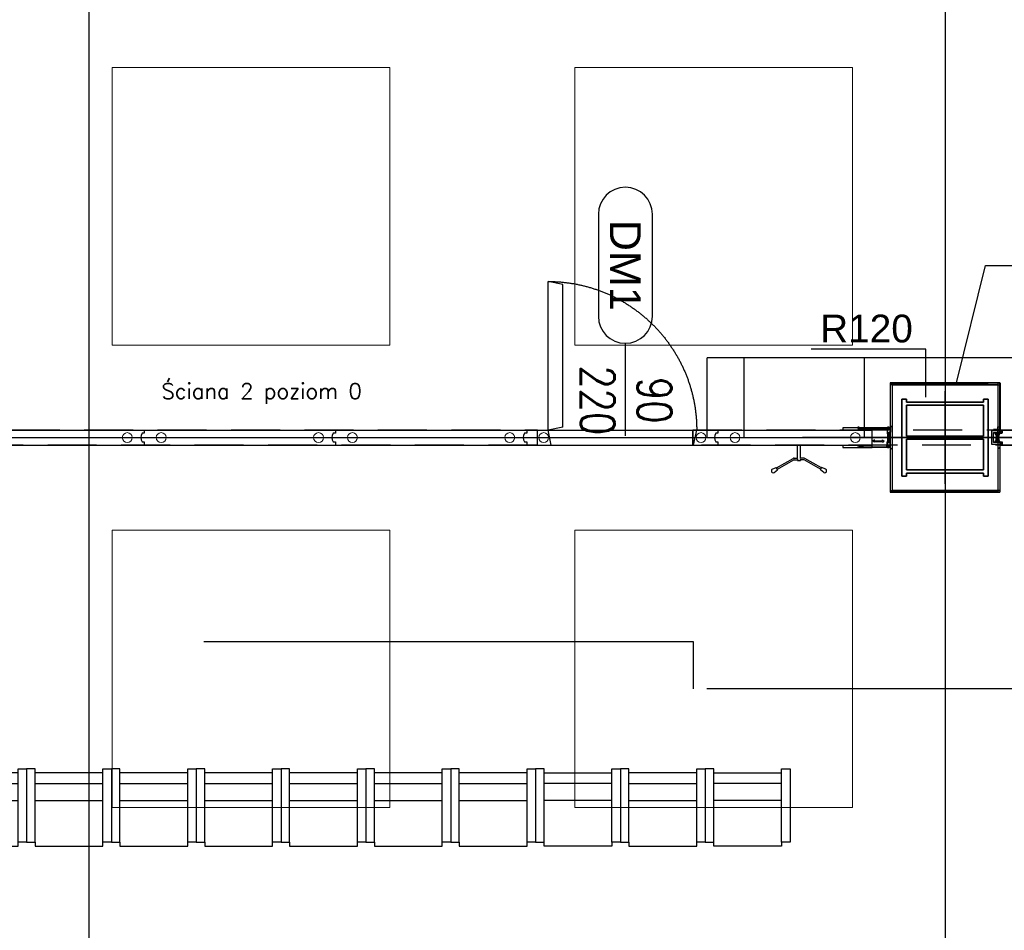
# Model space of a CAD drawing. Header units: centimetres. Extents: x -228435 to 111511, y -89367 to 428125.
# Tile 60 of 219: x -52539 to -46156, y 61803 to 67711. Entities that reach past the tile are written whole.
import ezdxf
from ezdxf.enums import TextEntityAlignment as Align

# ---------------------------------------------------------------- set-up
doc = ezdxf.new("R2010")
doc.units = ezdxf.units.CM
doc.header["$LTSCALE"] = 50
for name, pattern in [('0_II 10 sal$0$HIDDEN', [9.525, 6.35, -3.175]), ('DASHDOT', [25.4, 12.7, -6.35, 0, -6.35]), ('DASHDOT2', [12.7, 6.35, -3.175, 0, -3.175]), ('DIN_STRICHPUNKT', [10.7, 5, -2.5, 0.7, -2.5]), ('HIDDEN', [9.525, 6.35, -3.175]), ('HIDDEN2', [4.7625, 3.175, -1.5875]), ('HIDDENX2', [19.05, 12.7, -6.35]), ('Kondygnacja +0$0$DASHDOT2', [12.7, 6.35, -3.175, 0, -3.175])]:
    doc.linetypes.add(name, pattern=pattern)
doc.layers.get('0').update_dxf_attribs({"color": 8})
for name, color, linetype in [('0_II 10 sal$0$ARCH_INFO_ETYK_DRZWI', 8, 'Continuous'), ('0_II 10 sal$0$ARCH_SIEDZENIA', 8, 'Continuous'), ('0_II 10 sal$0$ARCH_STROP', 8, 'Continuous'), ('0_II 10 sal$0$ARCH_WYPOSAŻENIE_INNE', 8, 'Continuous'), ('0_II 10 sal$0$ARCH_ŚCIANY_PRZESUWNE', 8, 'Continuous'), ('3', 8, 'Continuous'), ('ACHSEN', 8, 'DIN_STRICHPUNKT'), ('ARCH_GK', 8, 'Continuous'), ('ARCH_INFO_KŁADY ŚCIAN', 8, 'HIDDEN2'), ('ARCH_INFO_ODPORNOŚĆ OGNIOWA', 8, 'Continuous'), ('ARCH_INFO_OPISY', 8, 'Continuous'), ('ARCH_INFO_OSIE_IST', 8, 'DASHDOT2'), ('ARCH_STAL_IST', 8, 'Continuous'), ('ARCH_SZYNY', 8, 'Continuous'), ('ARCH_ŚCIANY_PRZESUWNE', 8, 'Continuous'), ('HUFCOR', 8, 'Continuous'), ('Hufcor szyny', 8, 'Kondygnacja +0$0$DASHDOT2'), ('Kondygnacja +0$0$ARCH_GK', 8, 'Continuous'), ('Kondygnacja +0$0$ARCH_INFO_ODPORNOŚĆ OGNIOWA', 8, 'Continuous'), ('Kondygnacja +0$0$ARCH_STAL_IST', 8, 'Continuous'), ('Kondygnacja +0$0$ARCH_ŚCIANY_PRZESUWNE', 8, 'Continuous'), ('KÖRPERKANTE', 8, 'Continuous'), ('Osie rzutów$0$ARCH_INFO_OSIE_OPISY_IST', 8, 'Continuous'), ('PANELE', 8, 'Continuous'), ('SCHRAFFUR', 8, 'Continuous'), ('tabela', 8, 'Continuous'), ('VOLL', 8, 'Continuous')]:
    doc.layers.add(name, color=color, linetype=linetype)
for name, color, linetype, lineweight in [('2', 8, 'Continuous', 0), ('ARCH_SUFITY_PODWIESZANE', 8, 'HIDDENX2', 9), ('Wymiary', 8, 'Continuous', 15)]:
    doc.layers.add(name, color=color, linetype=linetype, lineweight=lineweight)
doc.layers.get('HUFCOR').off()
doc.styles.add('0_II 10 sal$0$Arial', font='ARIAL.TTF')
doc.styles.add('0_II 10 sal$0$Romans', font='Romans.shx')
doc.styles.add('Arial', font='ARIAL.TTF')
doc.styles.add('Kondygnacja +0$0$Arial', font='ARIAL.TTF')
doc.styles.add('Kondygnacja +0$0$Standard', font='txt')
doc.styles.add('Romans', font='Romans.shx')
doc.linetypes.add('SZYNA_LINE', pattern='A,12.7,-7.75,["SZYNA",Standard,S=2.54,R=0,X=-5.95,Y=-1.27],-7.75', length=28.2)
doc.dimstyles.new('ISO-25', dxfattribs={"dimtxt": 2.5, "dimasz": 2.5, "dimexe": 1.25, "dimexo": 0.625, "dimtad": 1, "dimtxsty": 'Standard', "dimcen": 2.5, "dimadec": 0, "dimazin": 0, "dimtfac": 1, "dimtmove": 0, "dimatfit": 3, "dimfxl": 0, "dimarcsym": 0})
doc.dimstyles.new('Kondygnacja +0$0$ISO-25', dxfattribs={"dimtxt": 2.5, "dimasz": 2.5, "dimexe": 1.25, "dimexo": 0.625, "dimtad": 1, "dimtxsty": 'Kondygnacja +0$0$Standard', "dimcen": 2.5, "dimadec": 0, "dimazin": 0, "dimtfac": 1, "dimtmove": 0, "dimatfit": 3, "dimfxl": 0, "dimarcsym": 0})

# ---------------------------------------------------------------- blocks, each defined once
blk = doc.blocks.new('SU Lampy kwadratowe +0')
at = {"layer": 'ARCH_SUFITY_PODWIESZANE', "ltscale": 2.5}
for points in [[(6920, 11240), (7100, 11240), (7100, 11060), (6920, 11060)], [(7220, 11240), (7400, 11240), (7400, 11060), (7220, 11060)], [(6920, 10940), (7100, 10940), (7100, 10760), (6920, 10760)], [(7220, 10940), (7400, 10940), (7400, 10760), (7220, 10760)]]:
    blk.add_lwpolyline(points, close=True, dxfattribs=at)
blk = doc.blocks.new('Linie kładów 0')
at = {"layer": 'ARCH_INFO_KŁADY ŚCIAN', "ltscale": 10, "const_width": 1}
blk.add_lwpolyline([(6905.02, 5618.71), (6905.02, 11674.11)], dxfattribs=at)
blk = doc.blocks.new('0_II 10 sal$0$T-drzwi_dół-200')
at = {"layer": '0_II 10 sal$0$ARCH_INFO_ETYK_DRZWI'}
blk.add_line((0, 0), (0, -60), dxfattribs=at)
blk.add_lwpolyline([(-17.5, -77.5), (-17.5, -143.68, 1), (17.5, -143.68), (17.5, -77.5, 1)], format="xyb", close=True, dxfattribs=at)
at = {"layer": '0_II 10 sal$0$ARCH_INFO_ETYK_DRZWI', "style": '0_II 10 sal$0$Romans', "width": 0.8}
for tag, p in [('ADS_DRZWI:SZEROKOŚĆ', (-7.91, -23)), ('ADS_DRZWI:WYSOKOŚĆ', (29, -23))]:
    blk.add_attdef(tag, text='', height=22, rotation=90, dxfattribs=at).set_placement(p, align=Align.CENTER)
at = {"layer": '0_II 10 sal$0$ARCH_INFO_ETYK_DRZWI', "color": 1, "style": '0_II 10 sal$0$Arial'}
blk.add_attdef('ADS_DRZWI:ODPORNOŚĆ_OGNIOWA', text='', height=22, dxfattribs=at).set_placement((-0.12, 13.28), align=Align.BOTTOM_CENTER)
at = {"layer": '0_II 10 sal$0$ARCH_INFO_ETYK_DRZWI', "style": '0_II 10 sal$0$Arial'}
blk.add_attdef('ADS_DRZWI:SYMBOL', text='', height=20, rotation=90, dxfattribs=at).set_placement((0, -110.59), align=Align.MIDDLE)
blk = doc.blocks.new('Kondygnacja +0$0$_Dot')
at = {"color": 0, "linetype": 'ByBlock', "lineweight": -2}
blk.add_line((-0.5, 0), (-1, 0), dxfattribs=at)
at = {"color": 0, "linetype": 'ByBlock', "const_width": 0.5}
blk.add_lwpolyline([(-0.25, 0, 1), (0.25, 0, 1)], format="xyb", close=True, dxfattribs=at)
blk = doc.blocks.new('A$C50B549AF')
at = {"layer": 'ARCH_SZYNY', "linetype": 'SZYNA_LINE', "ltscale": 2.5}
for p, q in [((3656.49, 6052.15, 630), (1057.29, 6052.14, 630)), ((1057.29, 6000.39, 630), (1057.29, 6052.14, 630)), ((1081.29, 6000.39, 630), (1081.29, 6052.14, 630)), ((1159.29, 6000.39, 630), (1159.29, 6052.14, 630)), ((313.73, 6000.4, 630), (1175.99, 6000.4, 630)), ((2375.99, 6000.4, 630), (1239.49, 6000.4, 630))]:
    blk.add_line(p, q, dxfattribs=at)
blk = doc.blocks.new('*U520')
at = {"layer": 'PANELE'}
for points in [[(0, 0), (0, -21), (-14, -21)], [(0, 0), (1240, 0)], [(1240, 0), (1240, -21), (1226, -21)], [(-14, -76), (0, -76), (0, -97)], [(0, -97), (1240, -97)], [(1226, -76), (1240, -76), (1240, -97)]]:
    blk.add_lwpolyline(points, dxfattribs=at)
for centre in [(23.5, -48.5), (1263.5, -48.5)]:
    blk.add_arc(centre, 46.5, 143.75628, 216.24372, dxfattribs=at)
at = {"layer": 'Wymiary'}
for centre in [(110, -48.5), (1130, -48.5)]:
    blk.add_circle(centre, 32, dxfattribs=at)
blk = doc.blocks.new('BEDIENHEBEL')
at = {"layer": 'KÖRPERKANTE'}
for p, q in [((-10, -85), (-10, 0)), ((-10, 0), (10, 0)), ((10, -85), (10, 0)), ((-145.3, -148.8), (-38.2, -87)), ((-140.3, -157.5), (-33.2, -95.7)), ((-30.7, -85), (-10, -85)), ((-30.7, -95), (-10, -95)), ((-10, -95), (-10, -100)), ((-10, -100), (10, -100)), ((30.7, -85), (10, -85)), ((30.7, -95), (10, -95)), ((10, -95), (10, -100)), ((140.3, -157.5), (33.2, -95.7)), ((145.3, -148.8), (38.2, -87)), ((-172.8, -156.1), (-147.6, -146.7)), ((-160.3, -177.7), (-139.6, -160.6)), ((-139.3, -159.2), (-146.3, -147.1)), ((139.3, -159.2), (146.3, -147.1)), ((160.3, -177.7), (139.6, -160.6)), ((172.8, -156.1), (147.6, -146.7))]:
    blk.add_line(p, q, dxfattribs=at)
for centre, radius, start, end in [((-30.7, -100), 15, 90, 120), ((-30.7, -100), 5, 90, 120), ((-15.2, -90), 7.25, 316.39718, 43.60282), ((15.2, -90), 7.25, 136.39718, 223.60282), ((30.7, -100), 15, 60, 90), ((30.7, -100), 5, 60, 90), ((-166.6, -166.9), 12.5, 120, 300), ((-147.1, -147.6), 1, 30, 120), ((-140.1, -159.7), 1, 300, 30), ((140.1, -159.7), 1, 150, 240), ((147.1, -147.6), 1, 60, 150), ((166.6, -166.9), 12.5, 240, 60)]:
    blk.add_arc(centre, radius, start, end, dxfattribs=at)
blk = doc.blocks.new('*U524')
at = {"layer": 'PANELE'}
for points in [[(0, 0), (0, -21), (-14, -21)], [(0, 0), (1000, 0)], [(810, -97), (810, -112), (1000, -112), (1000, 15), (810, 15), (810, 0)], [(-14, -76), (0, -76), (0, -97)], [(0, -97), (1000, -97)]]:
    blk.add_lwpolyline(points, dxfattribs=at)
blk.add_arc((23.5, -48.5), 46.5, 143.75628, 216.24372, dxfattribs=at)
at = {"layer": 'Wymiary'}
for centre in [(110, -48.5), (890, -48.5)]:
    blk.add_circle(centre, 32, dxfattribs=at)
at = {"layer": 'PANELE'}
blk.add_blockref('BEDIENHEBEL', (525, -97), dxfattribs=at)
blk = doc.blocks.new('0_II 10 sal$0$Miejsce_siedzące_2d')
at = {"color": 0, "linetype": 'ByBlock', "lineweight": -2}
for p, q in [((-26.42, 27.08), (26.42, 27.08)), ((-26.42, 12.55), (26.42, 12.55))]:
    blk.add_line(p, q, dxfattribs=at)
for points in [[(-26.42, 62.74), (-26.42, 0), (-33.02, 0), (-33.02, 62.74), (-26.42, 62.74), (-26.42, 66.04), (26.42, 66.04), (26.42, 62.74), (26.42, 0), (33.02, 0), (33.02, 62.74), (26.42, 62.74)], [(26.42, 3.3), (-26.42, 3.3)]]:
    blk.add_lwpolyline(points, dxfattribs=at)
blk = doc.blocks.new('VERT-NEU')
at = {"layer": 'KÖRPERKANTE'}
for p, q in [((-24.5, 48.4), (-36.3, 48.4)), ((-36.3, 48.4), (-36.3, 46.1)), ((-33.5, 46.1), (-36.3, 46.1)), ((-36.3, 31), (-33.5, 31)), ((-36.3, 28.6), (-36.3, 31)), ((-20.8, 28.6), (-36.3, 28.6)), ((-33.5, 31), (-33.5, 46.1)), ((-30.3, 46), (-30.3, 33)), ((-24.5, 46), (-30.3, 46)), ((-30.3, 33), (-6.4, 33)), ((-23.3, 47.2), (-23.3, 47.2)), ((-13.1, 20.8), (-20.8, 28.6)), ((-14.2, 25.2), (-11.4, 22.4)), ((-8.6, 28.6), (-12.8, 28.6)), ((-11.4, 20.8), (-11.5, 20.8)), ((-8.1, 19.5), (-8.1, 28.1)), ((0, 25.5), (-6.4, 33)), ((-6.1, 19.5), (-6.1, 25.8)), ((-5.3, 26.1), (-3.2, 24)), ((-3.2, 24), (-3.2, 0)), ((-3.2, -24), (-3.2, 0)), ((7, 25.5), (0, 25.5)), ((0, 23.2), (0, 0)), ((0, 23.2), (5.5, 23.2)), ((0, -23.2), (0, 0)), ((5.5, 20.9), (5.5, 23.2)), ((7.8, 20.9), (5.5, 20.9)), ((7.8, 24.8), (7.8, 20.9)), ((-20.8, -28.6), (-36.3, -28.6)), ((-36.3, -28.6), (-36.3, -31)), ((-36.3, -31), (-33.5, -31)), ((-36.3, -46.1), (-36.3, -48.4)), ((-33.5, -46.1), (-36.3, -46.1)), ((-24.5, -48.4), (-36.3, -48.4)), ((-33.5, -31), (-33.5, -46.1)), ((-30.3, -33), (-6.4, -33)), ((-30.3, -46), (-30.3, -33)), ((-24.5, -46), (-30.3, -46)), ((-23.3, -47.2), (-23.3, -47.2)), ((-13.1, -20.8), (-20.8, -28.6)), ((-14.2, -25.2), (-11.4, -22.4)), ((-8.6, -28.6), (-12.8, -28.6)), ((-8.1, -19.5), (-8.1, -28.1)), ((-6.4, -33), (0, -25.5)), ((-6.1, -19.5), (-6.1, -25.8)), ((-5.3, -26.1), (-3.2, -24)), ((0, -23.2), (5.5, -23.2)), ((7, -25.5), (0, -25.5)), ((7.8, -20.9), (5.5, -20.9)), ((5.5, -20.9), (5.5, -23.2)), ((7.8, -24.8), (7.8, -20.9))]:
    blk.add_line(p, q, dxfattribs=at)
at = {"layer": 'KÖRPERKANTE', "linetype": 'ByBlock'}
for p, q in [((2, -23.2), (3.1, -23.2)), ((2, -25.5), (3.1, -25.5))]:
    blk.add_line(p, q, dxfattribs=at)
at = {"layer": 'KÖRPERKANTE'}
for centre, radius, start, end in [((-24.5, 47.2), 1.2, 360, 90), ((-24.5, 47.2), 1.2, 270, 360), ((-12.8, 26.6), 2, 90, 225), ((-12.3, 21.6), 1.12, 225, 315), ((-12.2, 21.6), 1.12, 315, 45), ((-8.6, 28.1), 0.5, 360, 90), ((-7.1, 19.5), 1, 180, 360), ((-5.6, 25.8), 0.5, 45, 180), ((7, 24.8), 0.762, 0, 90), ((-24.5, -47.2), 1.2, 0, 90), ((-24.5, -47.2), 1.2, 270, 0), ((-12.8, -26.6), 2, 135, 270), ((-12.3, -21.6), 1.12, 45, 135), ((-12.2, -21.6), 1.12, 315, 45), ((-8.6, -28.1), 0.5, 270, 0), ((-7.1, -19.5), 1, 0, 180), ((-5.6, -25.8), 0.5, 180, 315), ((7, -24.8), 0.762, 270, 0)]:
    blk.add_arc(centre, radius, start, end, dxfattribs=at)
blk = doc.blocks.new('hufcor detal 1')
at = {"layer": 'VOLL'}
h = blk.add_hatch(color=256, dxfattribs=at)
h.paths.add_polyline_path([(-5.8, -6.1), (-5.8, -3.2, 0.427595), (-6.4, -2.6, 0.427595), (-7, -3.2), (-7, -6.4), (-5.5, -10.4, -0.519458), (-5.6, -10.6), (-6.5, -10.6, 0.414214), (-7, -11.1), (-7, -16.5), (-5.9, -16.5), (-5.9, -11.5), (-4.7, -11.5), (-4.7, -12.6), (-4.1, -12.6), (-4.1, -10.9)])
h.paths.add_polyline_path([(-5.9, -16.5), (-7, -16.5), (-7, -21.9, 0.414214), (-6.5, -22.4), (-5.6, -22.4, -0.519458), (-5.5, -22.6), (-7, -26.6), (-7, -29.8, 0.427595), (-6.4, -30.4, 0.427595), (-5.8, -29.8), (-5.8, -26.9), (-4.1, -22.1), (-4.1, -20.4), (-4.7, -20.4), (-4.7, -21.5), (-5.9, -21.5)])
at = {"layer": 'ACHSEN', "ltscale": 5}
blk.add_line((261.6, -16.5), (-60.4, -16.5), dxfattribs=at)
at = {"layer": 'ARCH_GK', "linetype": 'Continuous', "lineweight": -3}
blk.add_line((0, 0), (-6.2, 0), dxfattribs=at)
for points in [[(-10, 0), (0, 0)], [(-6.2, 17.9), (-3.7, 17.9), (-3.3, 19.6), (-3.1, 17.9)], [(-6.2, 0), (-6.2, 17.9)], [(0, 17.9), (-2.5, 17.9), (-2.8, 16.1), (-3.1, 17.9)], [(0, 0), (0, 17.9)], [(-6.2, -33), (-6.2, -50.9)], [(-6.2, -50.9), (-3.7, -50.9), (-3.3, -52.6), (-3.1, -50.9)], [(0, -50.9), (-2.5, -50.9), (-2.8, -49.1), (-3.1, -50.9)], [(0, -33), (0, -50.9)]]:
    blk.add_lwpolyline(points, dxfattribs=at)
at = {"layer": 'KÖRPERKANTE'}
for p, q in [((-7, -3.2), (-7, -6.4)), ((-5.5, -10.4), (-7, -6.4)), ((-7, -11.1), (-7, -21.9)), ((-7, -26.6), (-5.5, -22.6)), ((-7, -29.8), (-7, -26.6)), ((-6.5, -10.6), (-5.6, -10.6)), ((-6.5, -22.4), (-5.6, -22.4)), ((-6.4, -2.6), (-6.4, -2.6)), ((-6.4, -30.4), (-6.4, -30.4)), ((-5.9, -11.5), (-5.9, -21.5)), ((-4.7, -11.5), (-5.9, -11.5)), ((-5.9, -21.5), (-4.7, -21.5)), ((-5.8, -3.2), (-5.8, -6.1)), ((-5.8, -6.1), (-4.1, -10.9)), ((-4.1, -22.1), (-5.8, -26.9)), ((-5.8, -29.8), (-5.8, -26.9)), ((-4.7, -12.6), (-4.7, -11.5)), ((-4.1, -12.6), (-4.7, -12.6)), ((-4.1, -20.4), (-4.7, -20.4)), ((-4.7, -21.5), (-4.7, -20.4)), ((-4.1, -12.6), (-4.1, -10.9)), ((-4.1, -22.1), (-4.1, -20.4))]:
    blk.add_line(p, q, dxfattribs=at)
for centre, radius, start, end in [((-6.4, -3.2), 0.55, 90, 180), ((-6.5, -11.1), 0.55, 90, 180), ((-6.5, -21.9), 0.55, 180, 270), ((-6.4, -29.8), 0.55, 180, 270), ((-6.4, -3.2), 0.55, 0, 90), ((-6.4, -29.8), 0.55, 270, 0), ((-5.6, -10.5), 0.1, 270, 19.8), ((-5.6, -22.5), 0.1, 340.2, 90)]:
    blk.add_arc(centre, radius, start, end, dxfattribs=at)
at = {"layer": 'VOLL'}
for p, q in [((3.9, 6.5), (3.9, 0.5)), ((3.9, -39.5), (3.9, -33.5))]:
    blk.add_line(p, q, dxfattribs=at)
at = {"layer": 'VOLL', "xscale": -0.5, "yscale": 0.5000000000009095, "zscale": 0.5000000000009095}
blk.add_blockref('VERT-NEU', (-11.2, -16.5), dxfattribs=at)
blk = doc.blocks.new('CLOSURE')
at = {"color": 7, "linetype": 'Continuous'}
for p, q in [((-2.3, 0), (-9.1, 0)), ((-2.3, 0), (-1.6, -0.7)), ((-10.3, -1.2), (-10.3, -2.5)), ((-10.3, -33.9), (-10.3, -40.3)), ((-9.3, -3.5), (-7.7, -3.5)), ((-7.8, -32.9), (-9.3, -32.9)), ((-9.3, -41.3), (-3.3, -41.3)), ((-7.9, -6.6), (-8.3, -6.6)), ((-8.2, -29.8), (-7.8, -29.8)), ((-7.9, -38.9), (-7.9, -36.5)), ((-7.9, -36.5), (177.3, -36.5)), ((-3.3, -38.9), (-7.9, -38.9)), ((-2.4, -12.1), (-2.4, -17.2)), ((-2.4, -17.2), (-1.4, -18.2)), ((-1.4, -18.2), (-2.4, -19.2)), ((-2.4, -19.2), (-2.4, -24.4)), ((-2.3, -40.3), (-2.3, -39.9)), ((-1.6, -0.7), (-1.6, -2.2)), ((-0.6, -3.2), (0, -3.2)), ((0, -29.1), (0, -3.2)), ((0, -34.1), (0, -32.1)), ((150.3, -34.1), (0, -34.1)), ((5.5, -30.1), (1, -30.1)), ((1, -31.1), (5.5, -31.1)), ((6, -30.6), (6, -30.6)), ((146.2, -30.5), (146.2, -30.6)), ((153, -30), (146.7, -30)), ((146.7, -31.1), (151, -31.1)), ((153.5, -31.2), (153.5, -30.5)), ((155.9, -30.5), (155.9, -31.2)), ((162.8, -34.1), (159.1, -34.1)), ((166, -31.2), (166, -30.5)), ((168.4, -30.5), (168.4, -31.2)), ((178.7, -34.1), (171.6, -34.1)), ((171.7, -39.9), (171.7, -40.3)), ((177.3, -38.9), (172.7, -38.9)), ((172.7, -41.3), (178.7, -41.3)), ((177.3, -36.5), (177.3, -38.9)), ((179.7, -40.3), (179.7, -35.1))]:
    blk.add_line(p, q, dxfattribs=at)
for centre, radius, start, end in [((-9.1, -1.2), 1.2, 90, 180), ((-9.3, -2.5), 1, 180, 270), ((-9.3, -33.9), 1, 90, 180), ((-9.3, -40.3), 1, 180, 270), ((-8.3, -7.6), 1, 90, 217.57521), ((-8.2, -28.8), 1, 140.52424, 270), ((-5.1, -5.1), 5.01, 217.57521, 275.73034), ((-5.1, -31.3), 5.01, 84.26986, 140.52424), ((-7.9, -7.6), 1, 40.70803, 90), ((-7.8, -28.8), 1, 270, 317.15636), ((-7.8, -33.9), 1, 42.84364, 90), ((-7.7, -2.5), 1, 270, 314.94418), ((-5.1, -5.1), 2.75, 220.70803, 134.94418), ((-5.1, -31.3), 2.75, 222.84364, 137.15636), ((-4.4, -12.1), 2, 0, 95.73034), ((-4.4, -24.4), 2, 264.26986, 0), ((-3.3, -39.9), 1, 0, 90), ((-3.3, -40.3), 1, 270, 0), ((-0.6, -2.2), 1, 180, 270), ((1, -29.1), 1, 180, 270), ((1, -32.1), 1, 90, 180), ((5.5, -30.6), 0.5, 0, 90), ((5.5, -30.6), 0.5, 270, 0), ((146.7, -30.5), 0.5, 90, 180), ((146.7, -30.6), 0.5, 180, 270), ((150.3, -33.1), 1, 270, 3.26413), ((151, -31.6), 0.5, 341.31431, 90), ((154.7, -32.8), 3.4, 161.31431, 183.26413), ((154.7, -32.8), 1.75, 143.1301, 36.8699), ((153, -30.5), 0.5, 0, 90), ((152.5, -31.2), 1, 323.1301, 0), ((156.4, -30.5), 0.5, 54.1117, 180), ((156.9, -31.2), 1, 180, 216.8699), ((154.7, -32.8), 3.4, 356.73587, 54.1117), ((159.1, -33.1), 1, 176.73587, 270), ((162.8, -33.1), 1, 270, 3.26413), ((167.2, -32.8), 3.4, 125.8883, 183.26413), ((165.5, -30.5), 0.5, 0, 125.8883), ((167.2, -32.8), 1.75, 143.1301, 36.8699), ((165, -31.2), 1, 323.1301, 0), ((168.9, -30.5), 0.5, 54.1117, 180), ((169.4, -31.2), 1, 180, 216.8699), ((167.2, -32.8), 3.4, 356.73587, 54.1117), ((171.6, -33.1), 1, 176.73587, 270), ((172.7, -39.9), 1, 90, 180), ((172.7, -40.3), 1, 180, 270), ((178.7, -35.1), 1, 0, 90), ((178.7, -40.3), 1, 270, 0)]:
    blk.add_arc(centre, radius, start, end, dxfattribs=at)
blk = doc.blocks.new('hufcor detal 2')
at = {"layer": 'SCHRAFFUR'}
h = blk.add_hatch(dxfattribs=at)
h.set_pattern_fill('ANSI34', color=256, scale=10, style=0)
h.set_pattern_definition([(45, (-9731.639, 331.908), (-5.303301, 5.303301), []), (45, (-9729.871, 331.908), (-5.303301, 5.303301), []), (45, (-9728.1034, 331.908), (-5.303301, 5.303301), []), (45, (-9726.3356, 331.908), (-5.303301, 5.303301), [])])
h.paths.add_polyline_path([(-4.1, 11.6), (-8.1, 11.6), (-8.1, 0.6), (-4.1, 0.6)])
h.paths.add_polyline_path([(-4.1, 0.6), (-8.1, 0.6), (-8.1, -10.4), (-4.1, -10.4)])
at = {"layer": 'VOLL'}
for points in [[(-5.3, 30), (-97.9, 30), (-97.9, 31.2), (-5.3, 31.2)], [(-5.3, -29.9), (-5.3, -28.7), (-97.9, -28.7), (-97.9, -29.9)]]:
    blk.add_hatch(color=256, dxfattribs=at).paths.add_polyline_path(points)
at = {"layer": '2'}
for p, q in [((-96.6, 25.3), (-96.6, 25.2)), ((-93.3, 27.5), (-93.5, 26.6)), ((-92.7, 27.4), (-93, 26.3)), ((-86.8, 27.4), (-86.5, 26.3)), ((-86.2, 27.5), (-86, 26.6)), ((-82.9, 25.3), (-82.9, 25.2))]:
    blk.add_line(p, q, dxfattribs=at)
for centre, radius, start, end in [((-96.5, 25.2), 0.15, 81.6479, 164.0608), ((-96.5, 25.2), 0.15, 164.0608, 254.4521), ((-95.7, 27.8), 2.49, 252.0018, 332.2702), ((-95.4, 27.5), 2.67, 245.6965, 334.3626), ((-92.9, 28.1), 0.8, 285.0434, 236.2841), ((-86.6, 28.1), 0.8, 303.7159, 254.9566), ((-84.1, 27.5), 2.67, 205.6374, 294.3035), ((-83.8, 27.8), 2.49, 207.7298, 287.9982), ((-83, 25.2), 0.15, 15.9392, 98.3521), ((-83, 25.2), 0.15, 285.5479, 15.9392)]:
    blk.add_arc(centre, radius, start, end, dxfattribs=at)
at = {"layer": '3'}
for centre, radius, start, end in [((-11.1, -0.1), 11.1, 308.9452, 51.0548), ((-11, -0.1), 10.6, 310.6017, 49.3983)]:
    blk.add_arc(centre, radius, start, end, dxfattribs=at)
at = {"layer": 'ACHSEN', "ltscale": 5}
blk.add_line((53.1, 0.6), (-268.8, 0.6), dxfattribs=at)
at = {"layer": 'ARCH_GK', "linetype": 'Continuous', "lineweight": -3}
for p, q in [((0.3, 17.1), (0.3, 35)), ((0.3, 35), (0.3, -33.7))]:
    blk.add_line(p, q, dxfattribs=at)
for points in [[(0.3, 35), (2.7, 35), (3, 36.7), (3.3, 35)], [(6.4, 35), (3.9, 35), (3.5, 33.3), (3.3, 35)], [(6.3, 17.1), (6.3, 35)], [(6.3, 35), (6.3, -33.7)], [(0.3, -33.7), (2.7, -33.7), (3, -35.5), (3.3, -33.7)], [(6.4, -33.7), (3.9, -33.7), (3.5, -32), (3.3, -33.7)]]:
    blk.add_lwpolyline(points, dxfattribs=at)
at = {"layer": 'VOLL'}
for p, q in [((-96.8, 31.2), (-6.5, 31.2)), ((-8.1, 11.6), (-8.1, -10.4)), ((-8.1, 11.6), (-4.1, 11.6)), ((-4.1, 11.6), (-4.1, -10.4)), ((-48.1, -6.8), (-53, -10.2)), ((-48.1, -13.6), (-53, -10.2)), ((-48.1, -9.2), (-48.1, -6.8)), ((-48.1, -9.2), (-23.8, -9.2)), ((-48.1, -11.2), (-23.8, -11.2)), ((-48.1, -11.2), (-48.1, -13.6)), ((-23.8, -6.8), (-18.8, -10.2)), ((-23.8, -9.2), (-23.8, -6.8)), ((-23.8, -13.6), (-18.8, -10.2)), ((-23.8, -11.2), (-23.8, -13.6)), ((-8.1, -10.4), (-4.1, -10.4))]:
    blk.add_line(p, q, dxfattribs=at)
for points in [[(-3, 27.1), (-5.7, 27.1, -7.740139), (-5.7, 27.7), (-3, 27.7, -0.445604), (-3, 14), (-5.7, 14, -7.740139), (-5.7, 14.6), (-3, 14.6, 0.483874)], [(-3, -25.9), (-5.7, -25.9, 7.740139), (-5.7, -26.4), (-3, -26.4, 0.445604), (-3, -12.7), (-5.7, -12.7, 7.740139), (-5.7, -13.3), (-3, -13.3, -0.406168)]]:
    blk.add_lwpolyline(points, format="xyb", close=True, dxfattribs=at)
blk.add_lwpolyline([(-97.9, -28.7), (-5.3, -28.7), (-5.3, -29.9), (-97.9, -29.9)], close=True, dxfattribs=at)
at = {"layer": 'VOLL', "xscale": 0.5, "yscale": 0.5000000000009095, "zscale": 0.5000000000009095, "rotation": 180}
blk.add_blockref('CLOSURE', (-9.3, 11.7), dxfattribs=at)
at = {"layer": 'VOLL', "xscale": -0.5, "yscale": 0.5000000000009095, "zscale": 0.5000000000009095}
blk.add_blockref('CLOSURE', (-9.3, -10.4), dxfattribs=at)
blk = doc.blocks.new('drzwi')
at = {"linetype": 'HIDDEN', "ltscale": 20}
for p, q in [((158, 97), (138, 0)), ((158, 97), (1082, 97)), ((1082, 97), (1102, 0)), ((138, 0), (1102, 0)), ((235, -20), (138, 0)), ((138, 0), (138, -964)), ((235, -20), (235, -944)), ((235, -944), (138, -964))]:
    blk.add_line(p, q, dxfattribs=at)
blk.add_arc((138, 0), 964, 270, 0, dxfattribs=at)
blk = doc.blocks.new('Osie rzutów')
at = {"layer": 'ARCH_INFO_OSIE_IST', "ltscale": 10}
for p, q in [((7460, 12510), (7460, 4623.26)), ((7460, 10970), (7460, 11030)), ((4436.04, 11000), (13655, 11000)), ((7490, 11000), (7430, 11000))]:
    blk.add_line(p, q, dxfattribs=at)

msp = doc.modelspace()

# ---------------------------------------------------------------- linework, layer by layer
at = {"layer": '0_II 10 sal$0$ARCH_WYPOSAŻENIE_INNE', "linetype": '0_II 10 sal$0$HIDDEN', "ltscale": 10, "elevation": 630}
msp.add_lwpolyline([(-54189.42543, 63674.42543), (-54189.42543, 45850), (-48370, 45850), (-48370, 45850), (-44940, 45850), (-44940, 45850), (-36690, 45850), (-36690, 45850), (-35865, 45850), (-35865.57457, 51369.42543), (-36170.57457, 51369.42543), (-36170.57457, 54630.57457), (-35865.57457, 54630.57457), (-35865.57457, 63369.42543), (-36170.57457, 63369.42543), (-36170.57457, 63674.42543), (-44909.42543, 63674.42543), (-44909.42543, 63369.42543), (-48170.57457, 63369.42543), (-48170.57457, 63674.42543)], close=True, dxfattribs=at)
at = {"layer": '0_II 10 sal$0$ARCH_ŚCIANY_PRZESUWNE', "linetype": '0_II 10 sal$0$HIDDEN', "lineweight": -3}
for p, q in [((-53073.91038, 65050, 19.38968), (-49183, 65050, -5670)), ((-49183, 64950, -5670), (-49183, 65050, -5670)), ((-48174.5, 65050, -5670), (-48174.5, 64950, -5670)), ((-49183, 64950, -5670), (-53073.91038, 64950, 19.38968))]:
    msp.add_line(p, q, dxfattribs=at)
at = {"layer": '0_II 10 sal$0$ARCH_ŚCIANY_PRZESUWNE', "linetype": '0_II 10 sal$0$HIDDEN', "lineweight": -3, "elevation": 630}
msp.add_lwpolyline([(-48174.5, 65050), (-44943, 65050), (-44943, 64950), (-48174.5, 64950)], close=True, dxfattribs=at)
at = {"layer": 'ARCH_GK', "elevation": 630}
for points in [[(-46895, 65355), (-46895, 65050)], [(-46185, 65355), (-46895, 65355)], [(-46197.5, 65342.5), (-46895, 65342.5)], [(-46882.5, 65342.5), (-46882.5, 65050)], [(-46197.5, 65355), (-46197.5, 65032.9993)], [(-46185, 65355), (-46185, 65032.9993)], [(-46895, 64950), (-46895, 64645)], [(-46882.5, 64950), (-46882.5, 64645)], [(-46197.5, 64967.0007), (-46197.5, 64657.5)], [(-46185, 64967.0007), (-46185, 64645)], [(-46473.1834, 64645), (-46895, 64645)], [(-46473.1834, 64657.5), (-46882.5, 64657.5)], [(-46185, 64657.5), (-46490, 64657.5)], [(-46185, 64645), (-46490, 64645)]]:
    msp.add_lwpolyline(points, dxfattribs=at)
at = {"layer": 'ARCH_STAL_IST', "elevation": 630}
for points in [[(-46260, 65250), (-46260, 64750), (-46290, 64750), (-46290, 64770), (-46790, 64770), (-46790, 64750), (-46820, 64750), (-46820, 65250), (-46790, 65250), (-46790, 65230), (-46290, 65230), (-46290, 65250)], [(-46290, 65210), (-46790, 65210), (-46790, 65010), (-46290, 65010)], [(-46790, 64990), (-46290, 64990), (-46290, 64790), (-46790, 64790)]]:
    msp.add_lwpolyline(points, close=True, dxfattribs=at)
at = {"layer": 'ARCH_SUFITY_PODWIESZANE', "lineweight": 40, "elevation": 630}
msp.add_lwpolyline([(-46895, 65355), (-46185, 65355), (-46185, 65050), (-46225, 65050)], dxfattribs=at)
at = {"layer": 'ARCH_ŚCIANY_PRZESUWNE', "elevation": 630}
msp.add_lwpolyline([(-46185, 64967.0007), (-46225, 64967.0007), (-46225, 65032.9993), (-46185, 65032.9993)], dxfattribs=at)
at = {"layer": 'Kondygnacja +0$0$ARCH_GK', "elevation": 630}
for points in [[(-46895, 65355), (-46895, 65050)], [(-46185, 65355), (-46895, 65355)], [(-46895, 65355), (-46895, 65050)], [(-46895, 65355), (-46185, 65355)], [(-46197.5, 65342.5), (-46895, 65342.5)], [(-46882.5, 65355), (-46882.5, 65050)], [(-46882.5, 65342.5), (-46882.5, 65050)], [(-46882.5, 65342.5), (-46185, 65342.5)], [(-46197.5, 65355), (-46197.5, 65032.9993)], [(-46197.5, 65342.5), (-46197.5, 65032.9993)], [(-46185, 65355), (-46185, 65032.9993)], [(-46185, 65355), (-46185, 65032.9993)], [(-46895, 64950), (-46895, 64645)], [(-46895, 64950), (-46895, 64645)], [(-46882.5, 64950), (-46882.5, 64645)], [(-46882.5, 64950), (-46882.5, 64657.5)], [(-46197.5, 64967.0007), (-46197.5, 64657.5)], [(-46197.5, 64967.0007), (-46197.5, 64645)], [(-46185, 64967.0007), (-46185, 64645)], [(-46185, 64967.0007), (-46185, 64645)], [(-46895, 64657.5), (-46473.1834, 64657.5)], [(-46473.1834, 64645), (-46895, 64645)], [(-46895, 64645), (-46473.1834, 64645)], [(-46473.1834, 64657.5), (-46882.5, 64657.5)], [(-46185, 64657.5), (-46490, 64657.5)], [(-46490, 64657.5), (-46197.5, 64657.5)], [(-46185, 64645), (-46490, 64645)], [(-46490, 64645), (-46185, 64645)]]:
    msp.add_lwpolyline(points, dxfattribs=at)
at = {"layer": 'Kondygnacja +0$0$ARCH_STAL_IST', "elevation": 630}
for points in [[(-46260, 65250), (-46260, 64750), (-46290, 64750), (-46290, 64770), (-46790, 64770), (-46790, 64750), (-46820, 64750), (-46820, 65250), (-46790, 65250), (-46790, 65230), (-46290, 65230), (-46290, 65250)], [(-46820, 65250), (-46820, 64750), (-46790, 64750), (-46790, 64770), (-46290, 64770), (-46290, 64750), (-46260, 64750), (-46260, 65250), (-46290, 65250), (-46290, 65230), (-46790, 65230), (-46790, 65250)], [(-46290, 65210), (-46790, 65210), (-46790, 65010), (-46290, 65010)], [(-46790, 65210), (-46290, 65210), (-46290, 65010), (-46790, 65010)], [(-46790, 64990), (-46290, 64990), (-46290, 64790), (-46790, 64790)], [(-46290, 64990), (-46790, 64990), (-46790, 64790), (-46290, 64790)]]:
    msp.add_lwpolyline(points, close=True, dxfattribs=at)
at = {"layer": 'Kondygnacja +0$0$ARCH_ŚCIANY_PRZESUWNE', "elevation": 630}
for points in [[(-46185, 64954.5007), (-46237.5, 64954.5007), (-46237.5, 65045.4993), (-46185, 65045.4993)], [(-46185, 64967.0007), (-46225, 64967.0007), (-46225, 65032.9993), (-46185, 65032.9993)], [(-46185, 64967.0007), (-46225, 64967.0007), (-46225, 65032.9993), (-46185, 65032.9993)]]:
    msp.add_lwpolyline(points, dxfattribs=at)

# ---------------------------------------------------------------- block references
for name, p in [('*U524', (-48012.04358, 65048.47643, 630)), ('*U520', (-52972.04358, 65048.47643, 630)), ('*U520', (-51732.04358, 65048.47643, 630)), ('*U520', (-50492.04358, 65048.47643, 630)), ('*U520', (-49252.04358, 65048.47643, 630))]:
    msp.add_blockref(name, p)
at = {"layer": '0_II 10 sal$0$ARCH_SIEDZENIA', "linetype": 'Continuous', "lineweight": -3, "yscale": 7.571168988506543, "zscale": 10, "rotation": 179.9999999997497}
for p, xscale in [((-52770, 62850, -5970), -8.328285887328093), ((-52220, 62850, -5970), -8.328285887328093), ((-51670, 62850, -5970), -8.328285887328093), ((-51120, 62850, -5970), -8.328285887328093), ((-50570, 62850, -5970), -8.328285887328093), ((-50020, 62850, -5970), -8.328285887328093), ((-49470, 62850, -5970), -8.328285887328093), ((-48920, 62850, -5970), 8.328285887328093), ((-48370, 62850, -5970), -8.328285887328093), ((-47820, 62850, -5970), 8.328285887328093)]:
    msp.add_blockref('0_II 10 sal$0$Miejsce_siedzące_2d', p, dxfattribs=dict(at, xscale=xscale))
at = {"layer": '0_II 10 sal$0$ARCH_STROP', "linetype": 'Continuous', "lineweight": -3}
ref = msp.add_blockref('0_II 10 sal$0$T-drzwi_dół-200', (-48612.40028, 65011.66911, -5670), dxfattribs=dict(at, xscale=10, yscale=10, zscale=10, rotation=180))
ref.add_attrib('ADS_DRZWI:WYSOKOŚĆ', '220', dxfattribs={"layer": '0_II 10 sal$0$ARCH_INFO_ETYK_DRZWI', "height": 220, "rotation": 270, "style": '0_II 10 sal$0$Romans', "width": 0.8}).set_placement((-48902.40028, 65241.66911, -5670), align=Align.CENTER)
ref.add_attrib('ADS_DRZWI:SZEROKOŚĆ', '90', dxfattribs={"layer": '0_II 10 sal$0$ARCH_INFO_ETYK_DRZWI', "height": 220, "rotation": 270, "style": '0_II 10 sal$0$Romans', "width": 0.8}).set_placement((-48533.29739, 65241.66911, -5670), align=Align.CENTER)
ref.add_attrib('ADS_DRZWI:SYMBOL', 'DM1', dxfattribs={"layer": '0_II 10 sal$0$ARCH_INFO_ETYK_DRZWI', "height": 200, "rotation": 270, "style": '0_II 10 sal$0$Arial'}).set_placement((-48612.40028, 66117.55324, -5670), align=Align.MIDDLE)
at = {"layer": 'ARCH_INFO_KŁADY ŚCIAN', "xscale": 10, "yscale": 10, "zscale": 10}
msp.add_blockref('Linie kładów 0', (-121140, -45000, 630), dxfattribs=at)
at = {"layer": 'ARCH_SUFITY_PODWIESZANE', "ltscale": 2.5, "xscale": 10, "yscale": 10, "zscale": 10}
msp.add_blockref('SU Lampy kwadratowe +0', (-121140, -45000, -5670), dxfattribs=at)
at = {"layer": 'HUFCOR', "xscale": 10, "yscale": 10, "zscale": 10}
msp.add_blockref('A$C50B549AF', (-58654.9183, 4996.03602, -5670), dxfattribs=at)
at = {"layer": 'Osie rzutów$0$ARCH_INFO_OSIE_OPISY_IST', "xscale": 10, "yscale": 10, "zscale": 10}
msp.add_blockref('Osie rzutów', (-121140, -45000, 630), dxfattribs=at)
at = {"layer": 'PANELE', "linetype": 'ByBlock', "xscale": -1, "rotation": 180}
msp.add_blockref('drzwi', (-49252.04358, 65048.47643, 630), dxfattribs=at)
at = {"layer": 'PANELE'}
msp.add_blockref('*U520', (-46170.60039, 65048.51294, -5670), dxfattribs=at)
at = {"layer": 'tabela', "linetype": 'DASHDOT', "xscale": 2.112530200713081, "yscale": 2.112530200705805, "zscale": 2.112530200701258, "rotation": 359.9999999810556}
msp.add_blockref('hufcor detal 2', (-46895.68913, 64998.6514, 630), dxfattribs=at)
at = {"layer": 'tabela', "linetype": 'DASHDOT', "xscale": 2, "yscale": 2.000000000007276, "zscale": 2}
msp.add_blockref('hufcor detal 1', (-46185.1, 65032.9993, 630), dxfattribs=at)

# ---------------------------------------------------------------- texts
at = {"layer": 'ARCH_INFO_ODPORNOŚĆ OGNIOWA', "insert": (-47049.3038, 65856.20693, 630), "char_height": 180, "width": 3036.6124481, "attachment_point": 5, "style": 'Arial'}
msp.add_mtext('\\PR120', dxfattribs=at)
at = {"layer": 'Hufcor szyny', "linetype": 'ByBlock', "ltscale": 5, "insert": (-51620.04198, 65351.60184, -5658.91821), "char_height": 100, "width": 5268.2821399, "attachment_point": 1, "style": 'Romans'}
msp.add_mtext('Ściana 2 poziom 0', dxfattribs=at)
at = {"layer": 'Kondygnacja +0$0$ARCH_INFO_ODPORNOŚĆ OGNIOWA', "insert": (-47049.3038, 65856.20693, 630), "char_height": 180, "width": 3036.6124481, "attachment_point": 5, "style": 'Kondygnacja +0$0$Arial'}
msp.add_mtext('\\PR120', dxfattribs=at)

# ---------------------------------------------------------------- leaders
at = {"layer": 'ARCH_INFO_ODPORNOŚĆ OGNIOWA'}
msp.add_leader([(-46665.19336, 65264.90803, 630), (-46665.19336, 65573.21733, 630), (-47407.56376, 65573.21733, 630)], dimstyle='ISO-25', override={"dimscale": 5, "dimasz": 2, "dimtad": 0, "dimldrblk": 'Dot'}, dxfattribs=at)
at = {"layer": 'ARCH_INFO_OPISY'}
msp.add_leader([(-46465.14996, 65355, 630), (-46276.98527, 66116.99378, 630), (-44943.71508, 66116.99378, 630)], dimstyle='ISO-25', override={"dimscale": 5, "dimasz": 2, "dimtad": 0, "dimldrblk": 'Dot'}, dxfattribs=at)
at = {"layer": 'Kondygnacja +0$0$ARCH_INFO_ODPORNOŚĆ OGNIOWA'}
msp.add_leader([(-46665.19336, 65264.90803, 630), (-46665.19336, 65573.21733, 630), (-47407.56376, 65573.21733, 630)], dimstyle='Kondygnacja +0$0$ISO-25', override={"dimscale": 5, "dimasz": 2, "dimtad": 0, "dimldrblk": 'Kondygnacja +0$0$_Dot'}, dxfattribs=at)

doc.saveas('drawing.dxf')
